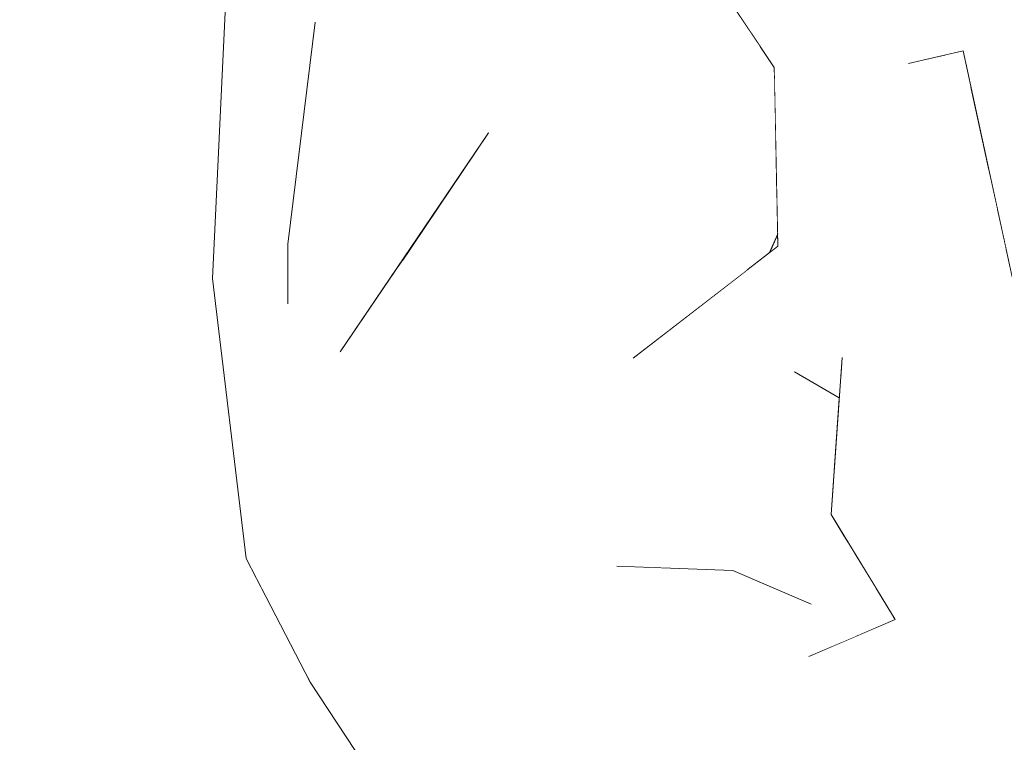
# Model space of a CAD drawing. Header units: millimetres. Extents: x 90539 to 127778, y -34922 to 14506.
# Tile 139 of 256: x 110900 to 110944, y 1200 to 1233. Entities that reach past the tile are written whole.
import ezdxf

# ---------------------------------------------------------------- set-up
doc = ezdxf.new("R2010")
doc.units = ezdxf.units.MM
doc.header["$MEASUREMENT"] = 0
doc.linetypes.add('Wipeout_Contour', pattern=[1000, 0, -1000])
for name, color, linetype in [('Nowe_A-Niepełnosprawni', 7, 'Continuous'), ('Nowe_A-Wymiary-Zewnętrzne', 7, 'Continuous'), ('Nowe_A-Ściany-Działowe', 7, 'Continuous')]:
    doc.layers.add(name, color=color, linetype=linetype)
doc.layers.add('Nowe_A-Niepełnosprawni_Nr_pióra__4', color=7, linetype='Continuous', lineweight=13)
doc.layers.add('Nowe_A-Wymiary-Zewnętrzne_Nr_pióra__46', color=5, linetype='Continuous', lineweight=15)
doc.layers.add('Nowe_A-Wymiary-Zewnętrzne_Nr_pióra__45', color=7, linetype='Continuous', lineweight=15, true_color=0x40a5ff)
doc.layers.add('Nowe_A-Wymiary-Zewnętrzne_Nr_pióra__85', color=7, linetype='Continuous', lineweight=13, true_color=0x80c2ff)
doc.styles.add('STYL_AUTOMATYCZNY_2', font='arial.ttf')
doc.dimstyles.new('STYL_AUTOMATYCZNY__1', dxfattribs={"dimtxt": 125, "dimasz": 47.5, "dimexe": 0.18, "dimexo": 20, "dimgap": 0, "dimtad": 1, "dimdec": 1, "dimlfac": 0.1, "dimzin": 0, "dimdsep": 46, "dimtxsty": 'STYL_AUTOMATYCZNY_2', "dimblk": 'ARROWHEAD_11', "dimblk1": 'ARROWHEAD_11', "dimblk2": 'ARROWHEAD_11', "dimcen": 0.09, "dimclrd": 256, "dimclre": 256, "dimclrt": 5, "dimadec": 1, "dimazin": 0, "dimtfac": 1, "dimtdec": 4, "dimtmove": 0, "dimatfit": 3, "dimfxl": 0, "dimtolj": 1, "dimtzin": 0, "dimarcsym": 0})

# ---------------------------------------------------------------- blocks, each defined once
blk = doc.blocks.new('ElemPrzekroju_23')
at = {"color": 254, "linetype": 'Wipeout_Contour', "lineweight": 0, "ltscale": 443791.663264}
blk.add_wipeout([(110939.966, 1230.965), (110942.419, 1231.54), (110940.993, 1231.667), (110940.632, 1231.51)], dxfattribs=at).dxf.layer = 'Nowe_A-Niepełnosprawni'
at = {"color": 254, "linetype": 'Wipeout_Contour', "lineweight": 0, "ltscale": 332838.68114}
blk.add_wipeout([(110940.44, 1222.45), (110936.883, 1215.06), (110941.55, 1217.82)], dxfattribs=at).dxf.layer = 'Nowe_A-Niepełnosprawni'
at = {"color": 254, "linetype": 'Wipeout_Contour', "lineweight": 0, "ltscale": 332858.145335}
blk.add_wipeout([(110941.833, 1192.07), (110953.429, 1186.72), (110943.162, 1209.15)], dxfattribs=at).dxf.layer = 'Nowe_A-Niepełnosprawni'
at = {"color": 254, "linetype": 'Wipeout_Contour', "lineweight": 0, "ltscale": 332748.396403}
blk.add_wipeout([(110922.981, 1158.98), (110893.926, 1204.77), (110912.997, 1159.01)], dxfattribs=at).dxf.layer = 'Nowe_A-Niepełnosprawni'
at = {"color": 254, "linetype": 'Wipeout_Contour', "lineweight": 0, "ltscale": 1109172.942934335}
blk.add_wipeout([(110907.453, 1249.18), (110893.926, 1204.77), (110922.981, 1158.98), (110916.171, 1198.538), (110916.08, 1198.61), (110913.067, 1203.16), (110910.189, 1208.72), (110908.676, 1221.31), (110909.327, 1235.01), (110909.667, 1236.32)], dxfattribs=at).dxf.layer = 'Nowe_A-Niepełnosprawni'
at = {"color": 254, "linetype": 'Wipeout_Contour', "lineweight": 0, "ltscale": 332852.146842}
blk.add_wipeout([(110944.272, 1238.24), (110942.419, 1231.54), (110945.184, 1218.81)], dxfattribs=at).dxf.layer = 'Nowe_A-Niepełnosprawni'
at = {"color": 254, "linetype": 'Wipeout_Contour', "lineweight": 0, "ltscale": 332842.859426}
blk.add_wipeout([(110941.833, 1192.07), (110941.656, 1204.34), (110940.348, 1197.62)], dxfattribs=at).dxf.layer = 'Nowe_A-Niepełnosprawni'
at = {"color": 254, "linetype": 'Wipeout_Contour', "lineweight": 0, "ltscale": 776637.118728}
blk.add_wipeout([(110944.272, 1238.24), (110939.491, 1234.528), (110940.207, 1233.097), (110940.281, 1232.973), (110940.4, 1232.697), (110940.993, 1231.667), (110942.419, 1231.54)], dxfattribs=at).dxf.layer = 'Nowe_A-Niepełnosprawni'
at = {"color": 254, "linetype": 'Wipeout_Contour', "lineweight": 0, "ltscale": 332807.279176}
blk.add_wipeout([(110930.558, 1235.833), (110923.087, 1232.62), (110933.299, 1231.739)], dxfattribs=at).dxf.layer = 'Nowe_A-Niepełnosprawni'
at = {"color": 254, "linetype": 'Wipeout_Contour', "lineweight": 0, "ltscale": 332748.43713}
blk.add_wipeout([(110908.676, 1221.31), (110910.189, 1208.72), (110909.461, 1229.74)], dxfattribs=at).dxf.layer = 'Nowe_A-Niepełnosprawni'
at = {"color": 254, "linetype": 'Wipeout_Contour', "lineweight": 0, "ltscale": 332792.087531}
blk.add_wipeout([(110920.93, 1223.49), (110924.565, 1222.96), (110926.481, 1226.51)], dxfattribs=at).dxf.layer = 'Nowe_A-Niepełnosprawni'
at = {"color": 254, "linetype": 'Wipeout_Contour', "lineweight": 0, "ltscale": 332759.059039}
blk.add_wipeout([(110912.141, 1209.5), (110914.453, 1211.91), (110912.07, 1220.17)], dxfattribs=at).dxf.layer = 'Nowe_A-Niepełnosprawni'
at = {"color": 254, "linetype": 'Wipeout_Contour', "lineweight": 0, "ltscale": 554779.390141}
blk.add_wipeout([(110945.014, 1219.595), (110943.162, 1209.15), (110961.511, 1187.17), (110950.645, 1214.289), (110945.184, 1218.81)], dxfattribs=at).dxf.layer = 'Nowe_A-Niepełnosprawni'
at = {"color": 254, "linetype": 'Wipeout_Contour', "lineweight": 0, "ltscale": 332786.801876}
blk.add_wipeout([(110923.271, 1213.83), (110916.582, 1215.67), (110927.188, 1208.78)], dxfattribs=at).dxf.layer = 'Nowe_A-Niepełnosprawni'
at = {"color": 254, "linetype": 'Wipeout_Contour', "lineweight": 0, "ltscale": 332729.507467}
blk.add_wipeout([(110903.917, 1162.83), (110912.997, 1159.01), (110893.926, 1204.77)], dxfattribs=at).dxf.layer = 'Nowe_A-Niepełnosprawni'
at = {"color": 254, "linetype": 'Wipeout_Contour', "lineweight": 0, "ltscale": 332794.569678}
blk.add_wipeout([(110922.529, 1204.03), (110917.614, 1203.47), (110934.698, 1196.2)], dxfattribs=at).dxf.layer = 'Nowe_A-Niepełnosprawni'
at = {"color": 254, "linetype": 'Wipeout_Contour', "lineweight": 0, "ltscale": 332714.319212}
blk.add_wipeout([(110891.967, 1247.38), (110893.926, 1204.77), (110907.453, 1249.18)], dxfattribs=at).dxf.layer = 'Nowe_A-Niepełnosprawni'
at = {"color": 254, "linetype": 'Wipeout_Contour', "lineweight": 0, "ltscale": 443716.321095}
blk.add_wipeout([(110913.301, 1232.82), (110923.087, 1232.62), (110927.004, 1239.025), (110926.026, 1239.623)], dxfattribs=at).dxf.layer = 'Nowe_A-Niepełnosprawni'
at = {"color": 254, "linetype": 'Wipeout_Contour', "lineweight": 0, "ltscale": 443772.885359}
blk.add_wipeout([(110940.284, 1232.965), (110930.328, 1237.94), (110935.002, 1230.47), (110940.308, 1232.909)], dxfattribs=at).dxf.layer = 'Nowe_A-Niepełnosprawni'
at = {"color": 254, "linetype": 'Wipeout_Contour', "lineweight": 0, "ltscale": 332847.1087}
blk.add_wipeout([(110942.419, 1231.54), (110941.602, 1231.348), (110942.787, 1229.846)], dxfattribs=at).dxf.layer = 'Nowe_A-Niepełnosprawni'
at = {"color": 254, "linetype": 'Wipeout_Contour', "lineweight": 0, "ltscale": 332750.088397}
blk.add_wipeout([(110909.461, 1229.74), (110910.189, 1208.72), (110910.515, 1220.05)], dxfattribs=at).dxf.layer = 'Nowe_A-Niepełnosprawni'
at = {"color": 254, "linetype": 'Wipeout_Contour', "lineweight": 0, "ltscale": 443698.131357}
blk.add_wipeout([(110916.582, 1215.67), (110919.827, 1219.64), (110917.125, 1222), (110917.084, 1221.939)], dxfattribs=at).dxf.layer = 'Nowe_A-Niepełnosprawni'
at = {"color": 254, "linetype": 'Wipeout_Contour', "lineweight": 0, "ltscale": 443762.868687}
blk.add_wipeout([(110926.835, 1212.08), (110935.589, 1206.67), (110937.589, 1208.893), (110937.28, 1209.399)], dxfattribs=at).dxf.layer = 'Nowe_A-Niepełnosprawni'
at = {"color": 254, "linetype": 'Wipeout_Contour', "lineweight": 0, "ltscale": 332877.323216}
blk.add_wipeout([(110943.162, 1209.15), (110953.429, 1186.72), (110961.511, 1187.17)], dxfattribs=at).dxf.layer = 'Nowe_A-Niepełnosprawni'
at = {"color": 254, "linetype": 'Wipeout_Contour', "lineweight": 0, "ltscale": 332761.956538}
blk.add_wipeout([(110916.08, 1198.61), (110912.841, 1203.77), (110913.067, 1203.16)], dxfattribs=at).dxf.layer = 'Nowe_A-Niepełnosprawni'
at = {"color": 254, "linetype": 'Wipeout_Contour', "lineweight": 0, "ltscale": 665565.783674}
blk.add_wipeout([(110919.547, 1241.882), (110913.301, 1232.82), (110926.026, 1239.623), (110923.511, 1241.16), (110922.549, 1241.515), (110919.786, 1241.932)], dxfattribs=at).dxf.layer = 'Nowe_A-Niepełnosprawni'
at = {"color": 254, "linetype": 'Wipeout_Contour', "lineweight": 0, "ltscale": 332818.577623}
blk.add_wipeout([(110929.402, 1237.56), (110933.934, 1230.79), (110935.002, 1230.47)], dxfattribs=at).dxf.layer = 'Nowe_A-Niepełnosprawni'
at = {"color": 254, "linetype": 'Wipeout_Contour', "lineweight": 0, "ltscale": 332842.650386}
blk.add_wipeout([(110940.993, 1231.667), (110940.4, 1232.697), (110940.632, 1231.51)], dxfattribs=at).dxf.layer = 'Nowe_A-Niepełnosprawni'
at = {"color": 254, "linetype": 'Wipeout_Contour', "lineweight": 0, "ltscale": 332770.938787}
blk.add_wipeout([(110914.701, 1226.57), (110914.418, 1218.01), (110921.093, 1227.85)], dxfattribs=at).dxf.layer = 'Nowe_A-Niepełnosprawni'
at = {"color": 254, "linetype": 'Wipeout_Contour', "lineweight": 0, "ltscale": 332753.065066}
blk.add_wipeout([(110912.141, 1209.5), (110910.515, 1220.05), (110910.189, 1208.72)], dxfattribs=at).dxf.layer = 'Nowe_A-Niepełnosprawni'
at = {"color": 254, "linetype": 'Wipeout_Contour', "lineweight": 0, "ltscale": 554705.34845}
blk.add_wipeout([(110928.256, 1214.57), (110937.111, 1209.677), (110936.487, 1210.7), (110936.617, 1212.549), (110934.846, 1217.11)], dxfattribs=at).dxf.layer = 'Nowe_A-Niepełnosprawni'
at = {"color": 254, "linetype": 'Wipeout_Contour', "lineweight": 0, "ltscale": 332791.903723}
blk.add_wipeout([(110927.188, 1208.78), (110918.548, 1211.52), (110926.849, 1208.38)], dxfattribs=at).dxf.layer = 'Nowe_A-Niepełnosprawni'
at = {"color": 254, "linetype": 'Wipeout_Contour', "lineweight": 0, "ltscale": 554722.131325}
blk.add_wipeout([(110935.589, 1206.67), (110937.724, 1205.274), (110939.033, 1205.837), (110939.287, 1206.107), (110938.51, 1207.382)], dxfattribs=at).dxf.layer = 'Nowe_A-Niepełnosprawni'
at = {"color": 254, "linetype": 'Wipeout_Contour', "lineweight": 0, "ltscale": 332764.596248}
blk.add_wipeout([(110912.841, 1203.77), (110916.08, 1198.61), (110916.546, 1200.46)], dxfattribs=at).dxf.layer = 'Nowe_A-Niepełnosprawni'
at = {"color": 254, "linetype": 'Wipeout_Contour', "lineweight": 0, "ltscale": 443673.659198}
blk.add_wipeout([(110913.301, 1232.82), (110909.461, 1229.74), (110912.07, 1220.17), (110912.063, 1222.85)], dxfattribs=at).dxf.layer = 'Nowe_A-Niepełnosprawni'
at = {"color": 254, "linetype": 'Wipeout_Contour', "lineweight": 0, "ltscale": 554744.44571}
blk.add_wipeout([(110940.704, 1231.138), (110941.578, 1226.66), (110943.575, 1226.217), (110942.787, 1229.846), (110941.602, 1231.348)], dxfattribs=at).dxf.layer = 'Nowe_A-Niepełnosprawni'
at = {"color": 254, "linetype": 'Wipeout_Contour', "lineweight": 0, "ltscale": 332823.775542}
blk.add_wipeout([(110935.002, 1230.47), (110933.934, 1230.79), (110934.097, 1222.76)], dxfattribs=at).dxf.layer = 'Nowe_A-Niepełnosprawni'
at = {"color": 254, "linetype": 'Wipeout_Contour', "lineweight": 0, "ltscale": 332832.476382}
blk.add_wipeout([(110940.44, 1222.45), (110934.846, 1217.11), (110936.982, 1217.75)], dxfattribs=at).dxf.layer = 'Nowe_A-Niepełnosprawni'
at = {"color": 254, "linetype": 'Wipeout_Contour', "lineweight": 0, "ltscale": 332782.382219}
blk.add_wipeout([(110925.781, 1217.27), (110919.827, 1219.64), (110916.582, 1215.67)], dxfattribs=at).dxf.layer = 'Nowe_A-Niepełnosprawni'
at = {"color": 254, "linetype": 'Wipeout_Contour', "lineweight": 0, "ltscale": 443755.814887}
blk.add_wipeout([(110928.256, 1214.57), (110926.835, 1212.08), (110937.28, 1209.399), (110937.111, 1209.677)], dxfattribs=at).dxf.layer = 'Nowe_A-Niepełnosprawni'
at = {"color": 254, "linetype": 'Wipeout_Contour', "lineweight": 0, "ltscale": 443764.849971}
blk.add_wipeout([(110932.067, 1208.18), (110931.424, 1207.39), (110937.544, 1205.197), (110937.659, 1205.246)], dxfattribs=at).dxf.layer = 'Nowe_A-Niepełnosprawni'
at = {"color": 254, "linetype": 'Wipeout_Contour', "lineweight": 0, "ltscale": 332837.082261}
blk.add_wipeout([(110939.287, 1206.107), (110939.033, 1205.837), (110939.365, 1205.98)], dxfattribs=at).dxf.layer = 'Nowe_A-Niepełnosprawni'
at = {"color": 254, "linetype": 'Wipeout_Contour', "lineweight": 0, "ltscale": 332771.932495}
blk.add_wipeout([(110913.301, 1232.82), (110914.701, 1226.57), (110923.087, 1232.62)], dxfattribs=at).dxf.layer = 'Nowe_A-Niepełnosprawni'
at = {"color": 254, "linetype": 'Wipeout_Contour', "lineweight": 0, "ltscale": 332814.924434}
blk.add_wipeout([(110927.068, 1228.1), (110933.997, 1227.685), (110933.938, 1230.577)], dxfattribs=at).dxf.layer = 'Nowe_A-Niepełnosprawni'
at = {"color": 254, "linetype": 'Wipeout_Contour', "lineweight": 0, "ltscale": 443752.013694}
blk.add_wipeout([(110924.565, 1222.96), (110934.074, 1223.894), (110934.048, 1225.181), (110933.199, 1226.09)], dxfattribs=at).dxf.layer = 'Nowe_A-Niepełnosprawni'
at = {"color": 254, "linetype": 'Wipeout_Contour', "lineweight": 0, "ltscale": 332834.846877}
blk.add_wipeout([(110940.44, 1222.45), (110936.982, 1217.75), (110936.883, 1215.06)], dxfattribs=at).dxf.layer = 'Nowe_A-Niepełnosprawni'
at = {"color": 254, "linetype": 'Wipeout_Contour', "lineweight": 0, "ltscale": 332800.289141}
blk.add_wipeout([(110923.271, 1220.46), (110927.584, 1217.73), (110929.508, 1220.59)], dxfattribs=at).dxf.layer = 'Nowe_A-Niepełnosprawni'
at = {"color": 254, "linetype": 'Wipeout_Contour', "lineweight": 0, "ltscale": 332785.389037}
blk.add_wipeout([(110925.781, 1217.27), (110916.582, 1215.67), (110923.271, 1213.83)], dxfattribs=at).dxf.layer = 'Nowe_A-Niepełnosprawni'
at = {"color": 254, "linetype": 'Wipeout_Contour', "lineweight": 0, "ltscale": 332779.842344}
blk.add_wipeout([(110914.453, 1211.91), (110926.849, 1208.38), (110918.548, 1211.52)], dxfattribs=at).dxf.layer = 'Nowe_A-Niepełnosprawni'
at = {"color": 254, "linetype": 'Wipeout_Contour', "lineweight": 0, "ltscale": 332807.223183}
blk.add_wipeout([(110929.635, 1206.27), (110922.529, 1204.03), (110935.483, 1204.31)], dxfattribs=at).dxf.layer = 'Nowe_A-Niepełnosprawni'
at = {"color": 254, "linetype": 'Wipeout_Contour', "lineweight": 0, "ltscale": 443737.239199}
blk.add_wipeout([(110927.004, 1239.025), (110923.087, 1232.62), (110930.558, 1235.833), (110929.402, 1237.56)], dxfattribs=at).dxf.layer = 'Nowe_A-Niepełnosprawni'
at = {"color": 254, "linetype": 'Wipeout_Contour', "lineweight": 0, "ltscale": 332789.301305}
blk.add_wipeout([(110920.93, 1223.49), (110926.481, 1226.51), (110921.093, 1227.85)], dxfattribs=at).dxf.layer = 'Nowe_A-Niepełnosprawni'
at = {"color": 254, "linetype": 'Wipeout_Contour', "lineweight": 0, "ltscale": 332821.122296}
blk.add_wipeout([(110933.199, 1226.09), (110934.048, 1225.181), (110934.02, 1226.539)], dxfattribs=at).dxf.layer = 'Nowe_A-Niepełnosprawni'
at = {"color": 254, "linetype": 'Wipeout_Contour', "lineweight": 0, "ltscale": 332821.658379}
blk.add_wipeout([(110933.729, 1222.476), (110934.097, 1222.76), (110934.086, 1223.293)], dxfattribs=at).dxf.layer = 'Nowe_A-Niepełnosprawni'
at = {"color": 254, "linetype": 'Wipeout_Contour', "lineweight": 0, "ltscale": 332760.49951}
blk.add_wipeout([(110914.418, 1218.01), (110912.063, 1222.85), (110914.453, 1211.91)], dxfattribs=at).dxf.layer = 'Nowe_A-Niepełnosprawni'
at = {"color": 254, "linetype": 'Wipeout_Contour', "lineweight": 0, "ltscale": 332788.901815}
blk.add_wipeout([(110925.781, 1217.27), (110923.271, 1220.46), (110919.827, 1219.64)], dxfattribs=at).dxf.layer = 'Nowe_A-Niepełnosprawni'
at = {"color": 254, "linetype": 'Wipeout_Contour', "lineweight": 0, "ltscale": 554680.17715}
blk.add_wipeout([(110935.589, 1206.67), (110923.271, 1213.83), (110927.188, 1208.78), (110929.129, 1208.293), (110932.067, 1208.18)], dxfattribs=at).dxf.layer = 'Nowe_A-Niepełnosprawni'
at = {"color": 254, "linetype": 'Wipeout_Contour', "lineweight": 0, "ltscale": 332832.364931}
blk.add_wipeout([(110939.365, 1205.98), (110935.483, 1204.31), (110938.092, 1201.37)], dxfattribs=at).dxf.layer = 'Nowe_A-Niepełnosprawni'
at = {"color": 254, "linetype": 'Wipeout_Contour', "lineweight": 0, "ltscale": 443754.552935}
blk.add_wipeout([(110927.068, 1228.1), (110933.199, 1226.09), (110934.02, 1226.539), (110933.997, 1227.685)], dxfattribs=at).dxf.layer = 'Nowe_A-Niepełnosprawni'
at = {"color": 254, "linetype": 'Wipeout_Contour', "lineweight": 0, "ltscale": 332784.371993}
blk.add_wipeout([(110919.827, 1219.64), (110923.271, 1220.46), (110920.93, 1223.49)], dxfattribs=at).dxf.layer = 'Nowe_A-Niepełnosprawni'
at = {"color": 254, "linetype": 'Wipeout_Contour', "lineweight": 0, "ltscale": 332759.160154}
blk.add_wipeout([(110912.07, 1220.17), (110914.453, 1211.91), (110912.063, 1222.85)], dxfattribs=at).dxf.layer = 'Nowe_A-Niepełnosprawni'
at = {"color": 254, "linetype": 'Wipeout_Contour', "lineweight": 0, "ltscale": 332829.919346}
blk.add_wipeout([(110934.097, 1222.76), (110934.846, 1217.11), (110940.44, 1222.45)], dxfattribs=at).dxf.layer = 'Nowe_A-Niepełnosprawni'
at = {"color": 254, "linetype": 'Wipeout_Contour', "lineweight": 0, "ltscale": 332803.261458}
blk.add_wipeout([(110927.188, 1208.78), (110926.849, 1208.38), (110929.129, 1208.293)], dxfattribs=at).dxf.layer = 'Nowe_A-Niepełnosprawni'
at = {"color": 254, "linetype": 'Wipeout_Contour', "lineweight": 0, "ltscale": 332831.219352}
blk.add_wipeout([(110937.589, 1208.893), (110935.589, 1206.67), (110938.51, 1207.382)], dxfattribs=at).dxf.layer = 'Nowe_A-Niepełnosprawni'
at = {"color": 254, "linetype": 'Wipeout_Contour', "lineweight": 0, "ltscale": 332815.351221}
blk.add_wipeout([(110935.483, 1204.31), (110922.529, 1204.03), (110938.092, 1201.37)], dxfattribs=at).dxf.layer = 'Nowe_A-Niepełnosprawni'
at = {"color": 254, "linetype": 'Wipeout_Contour', "lineweight": 0, "ltscale": 332761.000658}
blk.add_wipeout([(110912.063, 1222.85), (110914.418, 1218.01), (110914.701, 1226.57)], dxfattribs=at).dxf.layer = 'Nowe_A-Niepełnosprawni'
at = {"color": 254, "linetype": 'Wipeout_Contour', "lineweight": 0, "ltscale": 443797.030547}
blk.add_wipeout([(110940.44, 1222.45), (110941.55, 1217.82), (110944.349, 1222.655), (110943.959, 1224.45)], dxfattribs=at).dxf.layer = 'Nowe_A-Niepełnosprawni'
at = {"color": 254, "linetype": 'Wipeout_Contour', "lineweight": 0, "ltscale": 332816.875048}
blk.add_wipeout([(110928.256, 1214.57), (110934.846, 1217.11), (110934.097, 1222.76)], dxfattribs=at).dxf.layer = 'Nowe_A-Niepełnosprawni'
at = {"color": 254, "linetype": 'Wipeout_Contour', "lineweight": 0, "ltscale": 332783.416729}
blk.add_wipeout([(110914.453, 1211.91), (110922.529, 1204.03), (110926.849, 1208.38)], dxfattribs=at).dxf.layer = 'Nowe_A-Niepełnosprawni'
at = {"color": 254, "linetype": 'Wipeout_Contour', "lineweight": 0, "ltscale": 332823.938882}
blk.add_wipeout([(110931.424, 1207.39), (110935.483, 1204.31), (110937.544, 1205.197)], dxfattribs=at).dxf.layer = 'Nowe_A-Niepełnosprawni'
at = {"color": 254, "linetype": 'Wipeout_Contour', "lineweight": 0, "ltscale": 332760.468552}
blk.add_wipeout([(110912.063, 1222.85), (110914.701, 1226.57), (110913.301, 1232.82)], dxfattribs=at).dxf.layer = 'Nowe_A-Niepełnosprawni'
at = {"color": 254, "linetype": 'Wipeout_Contour', "lineweight": 0, "ltscale": 332830.187749}
blk.add_wipeout([(110934.097, 1222.76), (110940.44, 1222.45), (110935.002, 1230.47)], dxfattribs=at).dxf.layer = 'Nowe_A-Niepełnosprawni'
at = {"color": 254, "linetype": 'Wipeout_Contour', "lineweight": 0, "ltscale": 332828.267224}
blk.add_wipeout([(110936.982, 1217.75), (110934.846, 1217.11), (110936.854, 1215.937)], dxfattribs=at).dxf.layer = 'Nowe_A-Niepełnosprawni'
at = {"color": 254, "linetype": 'Wipeout_Contour', "lineweight": 0, "ltscale": 332842.282464}
blk.add_wipeout([(110941.656, 1204.34), (110941.55, 1217.82), (110939.718, 1208.79)], dxfattribs=at).dxf.layer = 'Nowe_A-Niepełnosprawni'
at = {"color": 254, "linetype": 'Wipeout_Contour', "lineweight": 0, "ltscale": 332774.383816}
blk.add_wipeout([(110917.614, 1203.47), (110922.529, 1204.03), (110914.453, 1211.91)], dxfattribs=at).dxf.layer = 'Nowe_A-Niepełnosprawni'
at = {"color": 254, "linetype": 'Wipeout_Contour', "lineweight": 0, "ltscale": 554684.661365}
blk.add_wipeout([(110923.087, 1232.62), (110927.068, 1228.1), (110933.938, 1230.577), (110933.934, 1230.79), (110933.299, 1231.739)], dxfattribs=at).dxf.layer = 'Nowe_A-Niepełnosprawni'
at = {"color": 254, "linetype": 'Wipeout_Contour', "lineweight": 0, "ltscale": 332752.376232}
blk.add_wipeout([(110910.515, 1220.05), (110912.07, 1220.17), (110909.461, 1229.74)], dxfattribs=at).dxf.layer = 'Nowe_A-Niepełnosprawni'
at = {"color": 254, "linetype": 'Wipeout_Contour', "lineweight": 0, "ltscale": 443796.391086}
blk.add_wipeout([(110941.578, 1226.66), (110940.44, 1222.45), (110943.959, 1224.45), (110943.575, 1226.217)], dxfattribs=at).dxf.layer = 'Nowe_A-Niepełnosprawni'
at = {"color": 254, "linetype": 'Wipeout_Contour', "lineweight": 0, "ltscale": 443748.672165}
blk.add_wipeout([(110924.565, 1222.96), (110929.508, 1220.59), (110934.085, 1223.356), (110934.074, 1223.894)], dxfattribs=at).dxf.layer = 'Nowe_A-Niepełnosprawni'
at = {"color": 254, "linetype": 'Wipeout_Contour', "lineweight": 0, "ltscale": 332767.830108}
blk.add_wipeout([(110918.548, 1211.52), (110914.418, 1218.01), (110914.453, 1211.91)], dxfattribs=at).dxf.layer = 'Nowe_A-Niepełnosprawni'
at = {"color": 254, "linetype": 'Wipeout_Contour', "lineweight": 0, "ltscale": 332846.565007}
blk.add_wipeout([(110941.833, 1192.07), (110943.162, 1209.15), (110941.656, 1204.34)], dxfattribs=at).dxf.layer = 'Nowe_A-Niepełnosprawni'
at = {"color": 254, "linetype": 'Wipeout_Contour', "lineweight": 0, "ltscale": 332798.579032}
blk.add_wipeout([(110929.635, 1206.27), (110926.849, 1208.38), (110922.529, 1204.03)], dxfattribs=at).dxf.layer = 'Nowe_A-Niepełnosprawni'
at = {"color": 254, "linetype": 'Wipeout_Contour', "lineweight": 0, "ltscale": 332754.039633}
blk.add_wipeout([(110911.073, 1237.99), (110909.461, 1229.74), (110912.884, 1234.13)], dxfattribs=at).dxf.layer = 'Nowe_A-Niepełnosprawni'
at = {"color": 254, "linetype": 'Wipeout_Contour', "lineweight": 0, "ltscale": 332815.705111}
blk.add_wipeout([(110935.002, 1230.47), (110930.328, 1237.94), (110929.402, 1237.56)], dxfattribs=at).dxf.layer = 'Nowe_A-Niepełnosprawni'
at = {"color": 254, "linetype": 'Wipeout_Contour', "lineweight": 0, "ltscale": 332794.618806}
blk.add_wipeout([(110921.093, 1227.85), (110926.481, 1226.51), (110927.068, 1228.1)], dxfattribs=at).dxf.layer = 'Nowe_A-Niepełnosprawni'
at = {"color": 254, "linetype": 'Wipeout_Contour', "lineweight": 0, "ltscale": 332754.291492}
blk.add_wipeout([(110912.07, 1220.17), (110910.515, 1220.05), (110912.141, 1209.5)], dxfattribs=at).dxf.layer = 'Nowe_A-Niepełnosprawni'
at = {"color": 254, "linetype": 'Wipeout_Contour', "lineweight": 0, "ltscale": 332837.968312}
blk.add_wipeout([(110936.883, 1215.06), (110939.718, 1208.79), (110941.55, 1217.82)], dxfattribs=at).dxf.layer = 'Nowe_A-Niepełnosprawni'
at = {"color": 254, "linetype": 'Wipeout_Contour', "lineweight": 0, "ltscale": 332782.495074}
blk.add_wipeout([(110927.188, 1208.78), (110916.582, 1215.67), (110918.548, 1211.52)], dxfattribs=at).dxf.layer = 'Nowe_A-Niepełnosprawni'
at = {"color": 254, "linetype": 'Wipeout_Contour', "lineweight": 0, "ltscale": 332809.697889}
blk.add_wipeout([(110931.424, 1207.39), (110932.067, 1208.18), (110926.849, 1208.38)], dxfattribs=at).dxf.layer = 'Nowe_A-Niepełnosprawni'
at = {"color": 254, "linetype": 'Wipeout_Contour', "lineweight": 0, "ltscale": 332839.46852}
blk.add_wipeout([(110941.656, 1204.34), (110938.092, 1201.37), (110940.348, 1197.62)], dxfattribs=at).dxf.layer = 'Nowe_A-Niepełnosprawni'
at = {"layer": 'Nowe_A-Niepełnosprawni_Nr_pióra__4', "color": 7, "linetype": 'Continuous', "lineweight": 13}
for p, q in [((110929.402, 1237.56), (110933.934, 1230.79)), ((110912.063, 1222.85), (110912.07, 1220.17))]:
    blk.add_line(p, q, dxfattribs=at)
at = {"color": 254, "linetype": 'Wipeout_Contour', "lineweight": 0, "ltscale": 332747.554212}
blk.add_wipeout([(110909.461, 1229.74), (110909.327, 1235.01), (110908.676, 1221.31)], dxfattribs=at).dxf.layer = 'Nowe_A-Niepełnosprawni'
at = {"color": 254, "linetype": 'Wipeout_Contour', "lineweight": 0, "ltscale": 776624.797734}
blk.add_wipeout([(110940.308, 1232.909), (110935.002, 1230.47), (110941.578, 1226.66), (110940.704, 1231.138), (110939.966, 1230.965), (110940.632, 1231.51), (110940.4, 1232.697)], dxfattribs=at).dxf.layer = 'Nowe_A-Niepełnosprawni'
at = {"color": 254, "linetype": 'Wipeout_Contour', "lineweight": 0, "ltscale": 332779.001159}
blk.add_wipeout([(110921.093, 1227.85), (110917.164, 1222.058), (110920.93, 1223.49)], dxfattribs=at).dxf.layer = 'Nowe_A-Niepełnosprawni'
at = {"color": 254, "linetype": 'Wipeout_Contour', "lineweight": 0, "ltscale": 332807.511611}
blk.add_wipeout([(110926.481, 1226.51), (110933.199, 1226.09), (110927.068, 1228.1)], dxfattribs=at).dxf.layer = 'Nowe_A-Niepełnosprawni'
at = {"color": 254, "linetype": 'Wipeout_Contour', "lineweight": 0, "ltscale": 332829.996213}
blk.add_wipeout([(110936.883, 1215.06), (110936.982, 1217.75), (110936.487, 1210.7)], dxfattribs=at).dxf.layer = 'Nowe_A-Niepełnosprawni'
at = {"color": 254, "linetype": 'Wipeout_Contour', "lineweight": 0, "ltscale": 332805.733552}
blk.add_wipeout([(110923.271, 1213.83), (110935.589, 1206.67), (110926.835, 1212.08)], dxfattribs=at).dxf.layer = 'Nowe_A-Niepełnosprawni'
at = {"color": 254, "linetype": 'Wipeout_Contour', "lineweight": 0, "ltscale": 332764.032537}
blk.add_wipeout([(110914.453, 1211.91), (110912.141, 1209.5), (110917.614, 1203.47)], dxfattribs=at).dxf.layer = 'Nowe_A-Niepełnosprawni'
at = {"color": 254, "linetype": 'Wipeout_Contour', "lineweight": 0, "ltscale": 332838.852976}
blk.add_wipeout([(110941.656, 1204.34), (110939.365, 1205.98), (110938.092, 1201.37)], dxfattribs=at).dxf.layer = 'Nowe_A-Niepełnosprawni'
at = {"layer": 'Nowe_A-Niepełnosprawni_Nr_pióra__4', "color": 7, "linetype": 'Continuous', "lineweight": 13}
blk.add_line((110939.966, 1230.965), (110942.419, 1231.54), dxfattribs=at)
at = {"color": 254, "linetype": 'Wipeout_Contour', "lineweight": 0, "ltscale": 332750.888214}
blk.add_wipeout([(110909.461, 1229.74), (110911.073, 1237.99), (110909.327, 1235.01)], dxfattribs=at).dxf.layer = 'Nowe_A-Niepełnosprawni'
at = {"color": 254, "linetype": 'Wipeout_Contour', "lineweight": 0, "ltscale": 332779.041697}
blk.add_wipeout([(110923.087, 1232.62), (110914.701, 1226.57), (110921.093, 1227.85)], dxfattribs=at).dxf.layer = 'Nowe_A-Niepełnosprawni'
at = {"color": 254, "linetype": 'Wipeout_Contour', "lineweight": 0, "ltscale": 332837.032767}
blk.add_wipeout([(110941.578, 1226.66), (110935.002, 1230.47), (110940.44, 1222.45)], dxfattribs=at).dxf.layer = 'Nowe_A-Niepełnosprawni'
at = {"color": 254, "linetype": 'Wipeout_Contour', "lineweight": 0, "ltscale": 332804.82468}
blk.add_wipeout([(110926.481, 1226.51), (110924.565, 1222.96), (110933.199, 1226.09)], dxfattribs=at).dxf.layer = 'Nowe_A-Niepełnosprawni'
at = {"color": 254, "linetype": 'Wipeout_Contour', "lineweight": 0, "ltscale": 443702.244774}
blk.add_wipeout([(110917.125, 1222), (110919.827, 1219.64), (110920.93, 1223.49), (110917.164, 1222.058)], dxfattribs=at).dxf.layer = 'Nowe_A-Niepełnosprawni'
at = {"color": 254, "linetype": 'Wipeout_Contour', "lineweight": 0, "ltscale": 332827.905012}
blk.add_wipeout([(110936.854, 1215.937), (110934.846, 1217.11), (110936.617, 1212.549)], dxfattribs=at).dxf.layer = 'Nowe_A-Niepełnosprawni'
at = {"color": 254, "linetype": 'Wipeout_Contour', "lineweight": 0, "ltscale": 332798.061395}
blk.add_wipeout([(110928.256, 1214.57), (110923.271, 1213.83), (110926.835, 1212.08)], dxfattribs=at).dxf.layer = 'Nowe_A-Niepełnosprawni'
at = {"color": 254, "linetype": 'Wipeout_Contour', "lineweight": 0, "ltscale": 332761.491272}
blk.add_wipeout([(110916.546, 1200.46), (110912.141, 1209.5), (110912.841, 1203.77)], dxfattribs=at).dxf.layer = 'Nowe_A-Niepełnosprawni'
at = {"color": 254, "linetype": 'Wipeout_Contour', "lineweight": 0, "ltscale": 332840.759636}
blk.add_wipeout([(110941.656, 1204.34), (110939.718, 1208.79), (110939.365, 1205.98)], dxfattribs=at).dxf.layer = 'Nowe_A-Niepełnosprawni'
at = {"color": 254, "linetype": 'Wipeout_Contour', "lineweight": 0, "ltscale": 443768.658576}
blk.add_wipeout([(110935.589, 1206.67), (110932.067, 1208.18), (110937.659, 1205.246), (110937.724, 1205.274)], dxfattribs=at).dxf.layer = 'Nowe_A-Niepełnosprawni'
at = {"color": 254, "linetype": 'Wipeout_Contour', "lineweight": 0, "ltscale": 332814.5264}
blk.add_wipeout([(110938.092, 1201.37), (110922.529, 1204.03), (110934.698, 1196.2)], dxfattribs=at).dxf.layer = 'Nowe_A-Niepełnosprawni'
at = {"layer": 'Nowe_A-Niepełnosprawni_Nr_pióra__4', "color": 7, "linetype": 'Continuous', "lineweight": 13}
blk.add_line((110934.846, 1217.11), (110936.854, 1215.937), dxfattribs=at)
at = {"color": 254, "linetype": 'Wipeout_Contour', "lineweight": 0, "ltscale": 332755.790945}
blk.add_wipeout([(110909.461, 1229.74), (110913.301, 1232.82), (110912.884, 1234.13)], dxfattribs=at).dxf.layer = 'Nowe_A-Niepełnosprawni'
at = {"color": 254, "linetype": 'Wipeout_Contour', "lineweight": 0, "ltscale": 332791.851875}
blk.add_wipeout([(110927.068, 1228.1), (110923.087, 1232.62), (110921.093, 1227.85)], dxfattribs=at).dxf.layer = 'Nowe_A-Niepełnosprawni'
at = {"color": 254, "linetype": 'Wipeout_Contour', "lineweight": 0, "ltscale": 443800.518521}
blk.add_wipeout([(110941.55, 1217.82), (110943.162, 1209.15), (110945.014, 1219.595), (110944.349, 1222.655)], dxfattribs=at).dxf.layer = 'Nowe_A-Niepełnosprawni'
at = {"color": 254, "linetype": 'Wipeout_Contour', "lineweight": 0, "ltscale": 332767.850321}
blk.add_wipeout([(110914.418, 1218.01), (110916.582, 1215.67), (110917.084, 1221.939)], dxfattribs=at).dxf.layer = 'Nowe_A-Niepełnosprawni'
at = {"color": 254, "linetype": 'Wipeout_Contour', "lineweight": 0, "ltscale": 332797.27069}
blk.add_wipeout([(110925.781, 1217.27), (110923.271, 1213.83), (110928.256, 1214.57)], dxfattribs=at).dxf.layer = 'Nowe_A-Niepełnosprawni'
at = {"color": 254, "linetype": 'Wipeout_Contour', "lineweight": 0, "ltscale": 332833.308561}
blk.add_wipeout([(110936.487, 1210.7), (110939.718, 1208.79), (110936.883, 1215.06)], dxfattribs=at).dxf.layer = 'Nowe_A-Niepełnosprawni'
at = {"color": 254, "linetype": 'Wipeout_Contour', "lineweight": 0, "ltscale": 332816.402775}
blk.add_wipeout([(110935.483, 1204.31), (110931.424, 1207.39), (110929.635, 1206.27)], dxfattribs=at).dxf.layer = 'Nowe_A-Niepełnosprawni'
at = {"color": 254, "linetype": 'Wipeout_Contour', "lineweight": 0, "ltscale": 332832.452057}
blk.add_wipeout([(110938.092, 1201.37), (110934.698, 1196.2), (110940.348, 1197.62)], dxfattribs=at).dxf.layer = 'Nowe_A-Niepełnosprawni'
at = {"layer": 'Nowe_A-Niepełnosprawni_Nr_pióra__4', "color": 7, "linetype": 'Continuous', "lineweight": 13}
for p, q in [((110908.676, 1221.31), (110909.327, 1235.01)), ((110942.419, 1231.54), (110945.184, 1218.81)), ((110932.067, 1208.18), (110935.589, 1206.67))]:
    blk.add_line(p, q, dxfattribs=at)
at = {"color": 254, "linetype": 'Wipeout_Contour', "lineweight": 0, "ltscale": 443692.825867}
blk.add_wipeout([(110912.884, 1234.13), (110913.301, 1232.82), (110919.547, 1241.882), (110919.532, 1241.879)], dxfattribs=at).dxf.layer = 'Nowe_A-Niepełnosprawni'
at = {"color": 254, "linetype": 'Wipeout_Contour', "lineweight": 0, "ltscale": 332810.404204}
blk.add_wipeout([(110928.256, 1214.57), (110934.097, 1222.76), (110927.584, 1217.73)], dxfattribs=at).dxf.layer = 'Nowe_A-Niepełnosprawni'
at = {"color": 254, "linetype": 'Wipeout_Contour', "lineweight": 0, "ltscale": 332769.490481}
blk.add_wipeout([(110916.582, 1215.67), (110914.418, 1218.01), (110918.548, 1211.52)], dxfattribs=at).dxf.layer = 'Nowe_A-Niepełnosprawni'
at = {"color": 254, "linetype": 'Wipeout_Contour', "lineweight": 0, "ltscale": 332846.609498}
blk.add_wipeout([(110943.162, 1209.15), (110941.55, 1217.82), (110941.656, 1204.34)], dxfattribs=at).dxf.layer = 'Nowe_A-Niepełnosprawni'
at = {"color": 254, "linetype": 'Wipeout_Contour', "lineweight": 0, "ltscale": 332834.926455}
blk.add_wipeout([(110939.718, 1208.79), (110936.487, 1210.7), (110939.365, 1205.98)], dxfattribs=at).dxf.layer = 'Nowe_A-Niepełnosprawni'
at = {"color": 254, "linetype": 'Wipeout_Contour', "lineweight": 0, "ltscale": 332807.509603}
blk.add_wipeout([(110931.424, 1207.39), (110926.849, 1208.38), (110929.635, 1206.27)], dxfattribs=at).dxf.layer = 'Nowe_A-Niepełnosprawni'
at = {"color": 254, "linetype": 'Wipeout_Contour', "lineweight": 0, "ltscale": 332788.774337}
blk.add_wipeout([(110934.698, 1196.2), (110917.614, 1203.47), (110916.546, 1200.46)], dxfattribs=at).dxf.layer = 'Nowe_A-Niepełnosprawni'
at = {"layer": 'Nowe_A-Niepełnosprawni_Nr_pióra__4', "color": 7, "linetype": 'Continuous', "lineweight": 13}
for p, q in [((110912.063, 1222.85), (110913.301, 1232.82)), ((110936.487, 1210.7), (110936.982, 1217.75)), ((110939.365, 1205.98), (110936.487, 1210.7)), ((110932.067, 1208.18), (110926.849, 1208.38)), ((110935.483, 1204.31), (110939.365, 1205.98))]:
    blk.add_line(p, q, dxfattribs=at)
at = {"color": 254, "linetype": 'Wipeout_Contour', "lineweight": 0, "ltscale": 332797.801681}
blk.add_wipeout([(110924.565, 1222.96), (110923.271, 1220.46), (110929.508, 1220.59)], dxfattribs=at).dxf.layer = 'Nowe_A-Niepełnosprawni'
at = {"color": 254, "linetype": 'Wipeout_Contour', "lineweight": 0, "ltscale": 332765.614383}
blk.add_wipeout([(110916.546, 1200.46), (110917.614, 1203.47), (110912.141, 1209.5)], dxfattribs=at).dxf.layer = 'Nowe_A-Niepełnosprawni'
at = {"color": 254, "linetype": 'Wipeout_Contour', "lineweight": 0, "ltscale": 332788.828997}
blk.add_wipeout([(110920.93, 1223.49), (110923.271, 1220.46), (110924.565, 1222.96)], dxfattribs=at).dxf.layer = 'Nowe_A-Niepełnosprawni'
at = {"color": 254, "linetype": 'Wipeout_Contour', "lineweight": 0, "ltscale": 332810.104216}
blk.add_wipeout([(110929.508, 1220.59), (110927.584, 1217.73), (110932.756, 1221.724)], dxfattribs=at).dxf.layer = 'Nowe_A-Niepełnosprawni'
at = {"color": 254, "linetype": 'Wipeout_Contour', "lineweight": 0, "ltscale": 332754.652823}
blk.add_wipeout([(110912.141, 1209.5), (110910.189, 1208.72), (110912.841, 1203.77)], dxfattribs=at).dxf.layer = 'Nowe_A-Niepełnosprawni'
at = {"layer": 'Nowe_A-Niepełnosprawni_Nr_pióra__4', "color": 7, "linetype": 'Continuous', "lineweight": 13}
blk.add_line((110914.418, 1218.01), (110921.093, 1227.85), dxfattribs=at)
at = {"color": 254, "linetype": 'Wipeout_Contour', "lineweight": 0, "ltscale": 554696.706008}
blk.add_wipeout([(110929.508, 1220.59), (110932.756, 1221.724), (110933.729, 1222.476), (110934.086, 1223.294), (110934.085, 1223.356)], dxfattribs=at).dxf.layer = 'Nowe_A-Niepełnosprawni'
at = {"color": 254, "linetype": 'Wipeout_Contour', "lineweight": 0, "ltscale": 332796.627164}
blk.add_wipeout([(110927.584, 1217.73), (110923.271, 1220.46), (110925.781, 1217.27)], dxfattribs=at).dxf.layer = 'Nowe_A-Niepełnosprawni'
at = {"color": 254, "linetype": 'Wipeout_Contour', "lineweight": 0, "ltscale": 332755.31656}
blk.add_wipeout([(110913.067, 1203.16), (110912.841, 1203.77), (110910.189, 1208.72)], dxfattribs=at).dxf.layer = 'Nowe_A-Niepełnosprawni'
at = {"layer": 'Nowe_A-Niepełnosprawni_Nr_pióra__4', "color": 7, "linetype": 'Continuous', "lineweight": 13}
for p, q in [((110933.934, 1230.79), (110934.097, 1222.76)), ((110934.085, 1223.317), (110933.723, 1222.471)), ((110908.676, 1221.31), (110910.189, 1208.72)), ((110913.067, 1203.16), (110910.189, 1208.72)), ((110916.08, 1198.61), (110913.067, 1203.16))]:
    blk.add_line(p, q, dxfattribs=at)
at = {"color": 254, "linetype": 'Wipeout_Contour', "lineweight": 0, "ltscale": 332801.408522}
blk.add_wipeout([(110927.584, 1217.73), (110925.781, 1217.27), (110928.256, 1214.57)], dxfattribs=at).dxf.layer = 'Nowe_A-Niepełnosprawni'
at = {"layer": 'Nowe_A-Niepełnosprawni_Nr_pióra__4', "color": 7, "linetype": 'Continuous', "lineweight": 13}
blk.add_line((110927.584, 1217.73), (110934.097, 1222.76), dxfattribs=at)
blk = doc.blocks.new('ElemPrzekroju_25')
at = {"color": 254, "linetype": 'Wipeout_Contour', "lineweight": 0, "ltscale": 6815411.693442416}
blk.add_wipeout([(109677.596, 2540), (109677.596, 2100), (110477.596, 2100), (110477.596, 519.192), (110503.659, 549.441), (110520.596, 562.244), (110520.596, 2117), (111654.596, 2117), (111654.596, 0), (111973.096, 0), (111973.096, 2.454), (111943.064, 2.454), (111910.439, 86.95), (111909.096, 94.154), (111909.096, 204.5), (111973.096, 204.5), (111973.096, 205.5), (111908.096, 205.5), (111908.096, 228.486), (111870.919, 228.486), (111870.919, 232.26), (111870.919, 232.76), (111870.9, 257.123), (111870.919, 260.302), (111870.919, 477.41), (111870.9, 514.769), (111870.919, 548.644), (111870.919, 566.625), (111870.717, 573.907), (111870.151, 590.349), (111869.582, 605.282), (111868.945, 621.574), (111868.278, 635.364), (111867.533, 651.496), (111866.733, 666.912), (111866.461, 675.528), (111870.873, 676.728), (111870.915, 687.28), (111870.919, 691.976), (111870.919, 692.514), (111908.096, 692.514), (111908.096, 717), (111918.494, 749.19), (111892.431, 753.663), (111890.424, 755.43), (111889.484, 757.69), (111889.61, 759.495), (111889.688, 759.954), (111890.43, 764.326), (111895.669, 795.02), (111896.266, 798.519), (111897.035, 800.848), (111898.427, 802.307), (111900.877, 803.298), (111934.167, 797.718), (111933.999, 797.19), (111947.822, 839.983), (111973.271, 839.983), (111973.271, 840), (112527.596, 840), (112527.596, 2540)], dxfattribs=at).dxf.layer = 'Nowe_A-Ściany-Działowe'
blk = doc.blocks.new('*D748')
at = {"layer": 'Nowe_A-Wymiary-Zewnętrzne_Nr_pióra__45', "linetype": 'Continuous', "lineweight": 15, "true_color": 0x40a5ff}
for points in [[(119375.127, 12845), (119376.079, 12840.216), (119378.788, 12836.161), (119382.844, 12833.452), (119387.627, 12832.5), (119392.411, 12833.452), (119396.466, 12836.161), (119399.176, 12840.216), (119400.127, 12845), (119399.176, 12849.784), (119396.466, 12853.839), (119392.411, 12856.548), (119387.627, 12857.5), (119382.844, 12856.548), (119378.788, 12853.839), (119376.079, 12849.784)], [(119375.127, -450), (119376.079, -454.784), (119378.788, -458.839), (119382.844, -461.548), (119387.627, -462.5), (119392.411, -461.548), (119396.466, -458.839), (119399.176, -454.784), (119400.127, -450), (119399.176, -445.216), (119396.466, -441.161), (119392.411, -438.452), (119387.627, -437.5), (119382.844, -438.452), (119378.788, -441.161), (119376.079, -445.216)]]:
    blk.add_hatch(color=161, dxfattribs=at).paths.add_polyline_path(points)
at = {"layer": 'Nowe_A-Wymiary-Zewnętrzne_Nr_pióra__45', "color": 161, "linetype": 'Continuous', "lineweight": 15, "true_color": 0x40a5ff}
for centre in [(119387.627, 12845), (119387.627, -450)]:
    blk.add_circle(centre, 12.5, dxfattribs=at)
at = {"layer": 'Nowe_A-Wymiary-Zewnętrzne_Nr_pióra__85', "color": 151, "linetype": 'Continuous', "lineweight": 13, "true_color": 0x80c2ff}
for p, q in [((119387.627, 12857.5), (119387.627, 12870)), ((119375.127, 12845), (119340.752, 12845)), ((119434.502, 12845), (119400.127, 12845)), ((119387.627, -437.5), (119387.627, 12832.5)), ((119375.127, -450), (119340.752, -450)), ((119434.502, -450), (119400.127, -450)), ((119387.627, -475), (119387.627, -462.5))]:
    blk.add_line(p, q, dxfattribs=at)
at = {"layer": 'Nowe_A-Wymiary-Zewnętrzne_Nr_pióra__46', "color": 5, "lineweight": 15, "insert": (119362.627, 5911.521), "char_height": 125, "attachment_point": 7, "rotation": 90, "style": 'STYL_AUTOMATYCZNY_2'}
blk.add_mtext('\\A1;{\\pql;\\fArial|b0|i0|c238|p0;\\W1.000000;1\xa0329,5}', dxfattribs=at)
blk = doc.blocks.new('ARROWHEAD_11')
at = {"color": 0, "linetype": 'Continuous', "lineweight": 0}
blk.add_line((0, 0), (-1, 0), dxfattribs=at)
at = {"color": 0, "linetype": 'Continuous', "lineweight": 0, "const_width": 0.25, "flags": 128}
blk.add_lwpolyline([(-0.125, 0, 1), (0.125, 0, 1)], format="xyb", close=True, dxfattribs=at)

msp = doc.modelspace()

# ---------------------------------------------------------------- block references
at = {"layer": 'Nowe_A-Niepełnosprawni', "lineweight": 0}
msp.add_blockref('ElemPrzekroju_23', (0, 0), dxfattribs=at)

# ---------------------------------------------------------------- next in the draw order: block references
at = {"layer": 'Nowe_A-Ściany-Działowe', "lineweight": 0}
msp.add_blockref('ElemPrzekroju_25', (0, 0), dxfattribs=at)

# ---------------------------------------------------------------- next in the draw order: dimensions: what is measured, and where the dimension line sits
at = {"layer": 'Nowe_A-Wymiary-Zewnętrzne', "color": 151, "linetype": 'Continuous', "lineweight": 13, "true_color": 0x80c2ff}
dim = msp.add_linear_dim(base=(119387.627, 12845), p1=(95120.093, -450), p2=(98654.737, 12845), angle=90, dimstyle='STYL_AUTOMATYCZNY__1', dxfattribs=at)
dim.commit()
dim.dimension.update_dxf_attribs({"geometry": '*D748', "text_midpoint": (119300.127, 6192.642), "dimtype": 160, "text_rotation": 90})

doc.saveas('drawing.dxf')
